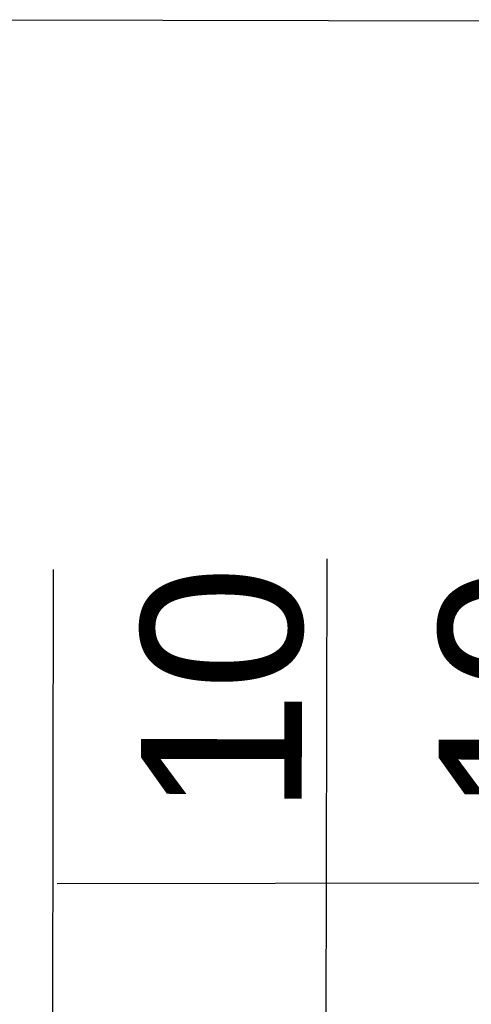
# Model space of a CAD drawing. Extents: x 0 to 361260, y 0 to 4201817.
# Tile 30 of 256: x 360350 to 360361, y 4194683 to 4194705. Entities that reach past the tile are written whole.
import ezdxf

# ---------------------------------------------------------------- set-up
doc = ezdxf.new("R2010")
doc.units = 0
doc.header["$LTSCALE"] = 0.5
doc.header["$MEASUREMENT"] = 0
doc.layers.add("navro'z", color=7, linetype='Continuous')
doc.styles.add('style1', font='arial.ttf', dxfattribs={"height": 2.5})

msp = doc.modelspace()

# ---------------------------------------------------------------- linework, layer by layer
at = {"layer": "navro'z", "color": 0, "transparency": 33554687}
for q in [(360369.505, 4194705.088), (360381.549, 4194705.066)]:
    msp.add_line((360346.721, 4194705.131), q, dxfattribs=at)
at = {"layer": "navro'z", "color": 0, "lineweight": 25, "transparency": 33554687}
for p, q in [((360357.426, 4194678.083, 119.865), (360357.454, 4194692.904, 119.865)), ((360351.336, 4194685.539), (360388.24, 4194685.569))]:
    msp.add_line(p, q, dxfattribs=at)
at = {"layer": "navro'z", "color": 1, "lineweight": 25, "transparency": 33554687}
msp.add_line((360351.227, 4194678.203), (360351.254, 4194692.661), dxfattribs=at)

# ---------------------------------------------------------------- texts
at = {"layer": "navro'z", "color": 1, "lineweight": 25, "transparency": 33554687, "char_height": 3.6497, "attachment_point": 5, "rotation": 89.8931, "style": 'style1'}
for insert in [(360355.086, 4194689.912, -35.959), (360361.839, 4194689.899, -35.959)]:
    msp.add_mtext('10', dxfattribs=dict(at, insert=insert))

doc.saveas('drawing.dxf')
